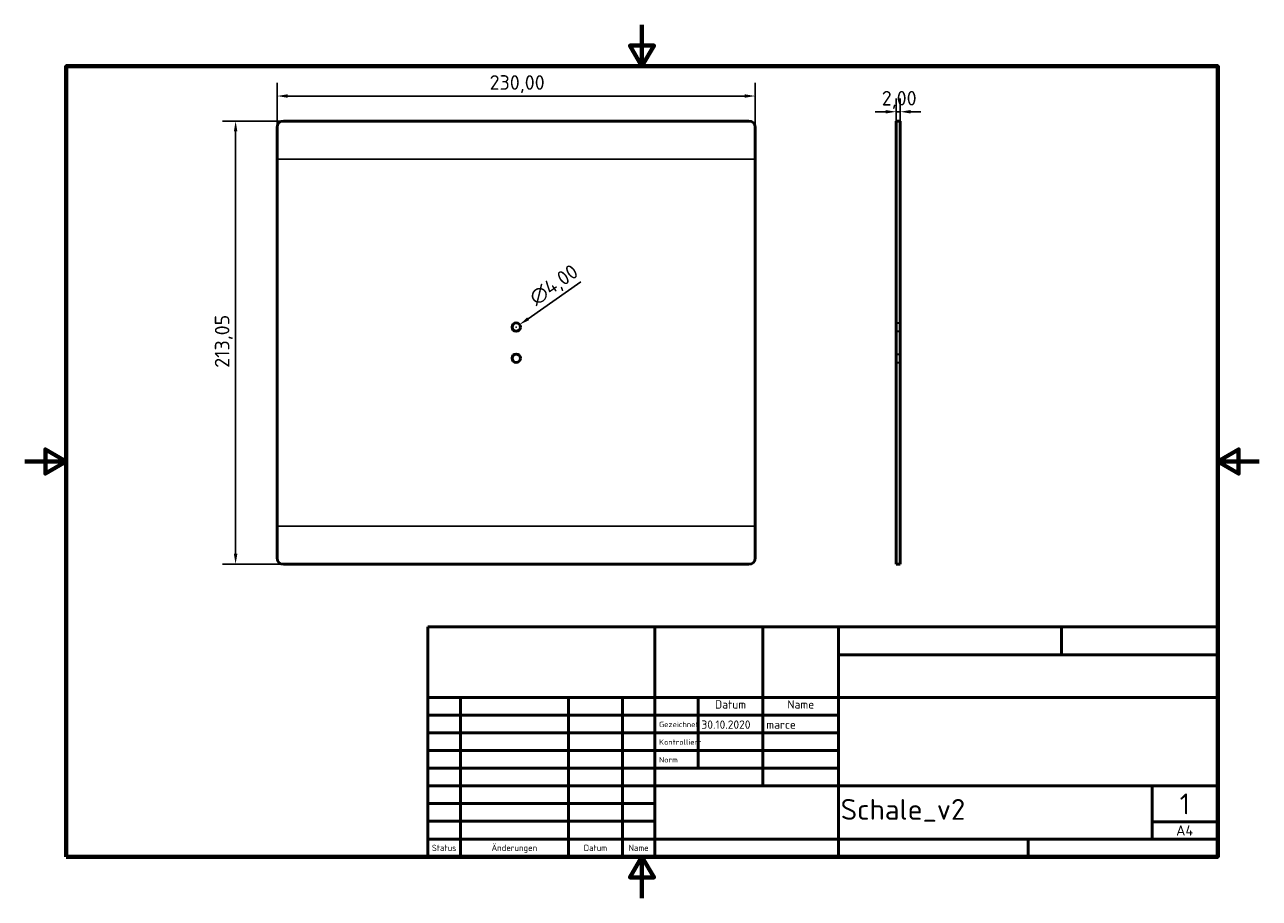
# Model space of a CAD drawing. Header units: millimetres. Extents: x 0 to 594, y 0 to 420.
import ezdxf
from ezdxf.enums import TextEntityAlignment as Align

# ---------------------------------------------------------------- set-up
doc = ezdxf.new("R2010")
doc.units = ezdxf.units.MM
doc.header["$LTSCALE"] = 2
for name, color, linetype, lineweight in [('Bemaßung (ISO)', 7, 'Continuous', 25), ('Biegungsmittellinie (ISO)', 7, 'Continuous', 25), ('Rahmen (ISO)', 7, 'Continuous', 70), ('Sichtbar (ISO)', 7, 'Continuous', 50), ('Titel (ISO)', 7, 'Continuous', 50), ('Verdeckt (ISO)', 7, 'Continuous', 35)]:
    doc.layers.add(name, color=color, linetype=linetype, lineweight=lineweight)
doc.styles.add('Notiztext (DIN)', font='isocpeur.ttf')
doc.styles.add('Textstil13', font='isocpeur.ttf')
doc.styles.add('Textstil14', font='isocpeur.ttf')
doc.styles.add('Textstil15', font='isocpeur.ttf')
doc.styles.add('Textstil16', font='isocpeur.ttf')
doc.styles.add('Textstil19', font='isocpeur.ttf')
doc.dimstyles.new('Standard (DIN)', dxfattribs={"dimscale": 2, "dimtxt": 3.5, "dimasz": 2.5, "dimexe": 3.175, "dimexo": 0.8, "dimgap": 0.8, "dimtad": 1, "dimrnd": 1e-08, "dimzin": 0, "dimtxsty": 'Notiztext (DIN)', "dimcen": 0.09, "dimdle": 10, "dimclrd": 256, "dimclre": 256, "dimclrt": 256, "dimadec": 0, "dimazin": 0, "dimtfac": 1, "dimtmove": 0, "dimatfit": 3, "dimfxl": 1, "dimtolj": 1, "dimtzin": 0, "dimlwd": -1, "dimlwe": -1, "dimarcsym": 0})

# ---------------------------------------------------------------- blocks, each defined once
blk = doc.blocks.new('Ränder Vorgaberahmen')
at = {"layer": 'Rahmen (ISO)', "flags": 128}
for points in [[(148.5, 210), (148.5, 200), (145.61, 205), (151.39, 205), (148.5, 200)], [(10, 10), (10, 200), (287, 200), (287, 10), (10, 10)], [(0, 105), (10, 105), (5, 107.89), (5, 102.11), (10, 105)], [(297, 105), (287, 105), (292, 107.89), (292, 102.11), (287, 105)], [(148.5, 0), (148.5, 10), (145.61, 5), (151.39, 5), (148.5, 10)]]:
    blk.add_lwpolyline(points, dxfattribs=at)
blk = doc.blocks.new('Schriftfelder DIN')
at = {"layer": 'Titel (ISO)'}
for p, q in [((288.4, 155.08), (98.4, 155.08)), ((98.4, 155.08), (98.4, 99.83)), ((153, 99.83), (153, 155.08)), ((179, 138.08), (179, 155.08)), ((197.2, 99.83), (197.2, 155.08)), ((250.8, 148.33), (250.8, 155.08)), ((288.4, 99.83), (288.4, 155.08)), ((197.2, 148.33), (288.4, 148.33)), ((98.4, 138.08), (288.4, 138.08)), ((106.2, 99.83), (106.2, 138.08)), ((132.2, 99.83), (132.2, 138.08)), ((145.2, 99.83), (145.2, 138.08)), ((163.4, 121.08), (163.4, 138.08)), ((179, 116.83), (179, 138.08)), ((98.4, 133.83), (153, 133.83)), ((153, 133.83), (197.2, 133.83)), ((98.4, 129.58), (153, 129.58)), ((153, 129.58), (197.2, 129.58)), ((98.4, 125.33), (153, 125.33)), ((153, 125.33), (197.2, 125.33)), ((98.4, 121.08), (153, 121.08)), ((153, 121.08), (197.2, 121.08)), ((98.4, 116.83), (153, 116.83)), ((153, 116.83), (288.4, 116.83)), ((272.6, 104.08), (272.6, 116.83)), ((98.4, 112.58), (153, 112.58)), ((153, 108.33), (98.4, 108.33)), ((272.6, 108.22), (288.4, 108.22)), ((98.4, 104.08), (153, 104.08)), ((153, 104.08), (197.2, 104.08)), ((197.2, 104.08), (288.4, 104.08)), ((242.8, 99.83), (242.8, 104.08)), ((98.4, 99.83), (288.4, 99.83))]:
    blk.add_line(p, q, dxfattribs=at)
at = {"layer": 'Titel (ISO)', "style": 'Textstil16'}
for s, p in [('Datum', (171.2, 134.83)), ('Name', (188.1, 134.83))]:
    blk.add_text(s, height=2, dxfattribs=at).set_placement(p, align=Align.BOTTOM_CENTER)
at = {"layer": 'Titel (ISO)', "style": 'Textstil19'}
for s, p in [('Gezeichnet', (154, 130.58)), ('Kontrolliert', (154, 126.33)), ('Norm', (154, 122.08))]:
    blk.add_text(s, height=1.3, dxfattribs=at).set_placement(p, align=Align.BOTTOM_LEFT)
at = {"layer": 'Titel (ISO)', "style": 'Textstil15'}
for s, p in [('Status', (102.3, 101.95)), ('Änderungen', (119.2, 101.95)), ('Datum', (138.7, 101.95)), ('Name', (149.1, 101.95))]:
    blk.add_text(s, height=1.5, dxfattribs=at).set_placement(p, align=Align.MIDDLE_CENTER)
at = {"layer": 'Titel (ISO)'}
for tag, p, height, style in [('ERSTELLUNGSDATUM_001', (164.2, 130.58), 2, 'Textstil16'), ('AUTOR_001', (179.8, 130.58), 2, 'Textstil16'), ('BAUTEILNUMMER_001', (197.7, 108.7), 5, 'Textstil13'), ('Blattnummer_001', (279.25, 110.02), 5, 'Textstil13'), ('Blattgröße_001', (278.38, 104.9), 2.5, 'Textstil14')]:
    blk.add_attdef(tag, p, '', height=height, dxfattribs=dict(at, style=style))
at = {"layer": 'Titel (ISO)', "style": 'Textstil16'}
for tag, p in [('KONTROLLDATUM', (164.4, 126.33)), ('KONTROLLIERT_VON', (180, 126.33)), ('GENEHM.DAT._KONSTR.', (164.4, 122.08)), ('KONSTR._GEN._VON', (180, 122.08))]:
    blk.add_attdef(tag, text='', height=2, dxfattribs=at).set_placement(p, align=Align.BOTTOM_LEFT)
at = {"layer": 'Titel (ISO)', "style": 'Textstil13'}
blk.add_attdef('TITEL', text='', height=5, dxfattribs=at).set_placement((198.2, 127.45), align=Align.MIDDLE_LEFT)
blk = doc.blocks.new('*D5')
at = {"layer": 'Bemaßung (ISO)', "transparency": 16777216}
for p, q in [((121.46, 372.26), (121.46, 392.07)), ((351.46, 372.26), (351.46, 392.07)), ((126.46, 385.72), (346.46, 385.72))]:
    blk.add_line(p, q, dxfattribs=at)
for points in [[(126.46, 386.55), (126.46, 384.89), (121.46, 385.72)], [(346.46, 386.55), (346.46, 384.89), (351.46, 385.72)]]:
    blk.add_solid(points, dxfattribs=at)
at = {"layer": 'Defpoints', "color": 0, "transparency": 16777216}
for p in [(351.46, 385.72), (121.46, 370.66), (351.46, 370.66)]:
    blk.add_point(p, dxfattribs=at)
at = {"layer": 'Bemaßung (ISO)', "transparency": 16777216, "insert": (223.69, 395.72), "char_height": 7, "attachment_point": 1, "style": 'Notiztext (DIN)'}
blk.add_mtext('\\A1;230,00', dxfattribs=at)
blk = doc.blocks.new('*D6')
at = {"layer": 'Bemaßung (ISO)', "transparency": 16777216}
for p, q in [((122.86, 373.66), (95.12, 373.66)), ((101.47, 368.66), (101.47, 165.61)), ((122.86, 160.61), (95.12, 160.61))]:
    blk.add_line(p, q, dxfattribs=at)
for points in [[(100.64, 368.66), (102.31, 368.66), (101.47, 373.66)], [(100.64, 165.61), (102.31, 165.61), (101.47, 160.61)]]:
    blk.add_solid(points, dxfattribs=at)
at = {"layer": 'Defpoints', "color": 0, "transparency": 16777216}
for p in [(124.46, 373.66), (101.47, 160.61), (124.46, 160.61)]:
    blk.add_point(p, dxfattribs=at)
at = {"layer": 'Bemaßung (ISO)', "transparency": 16777216, "insert": (91.47, 255.06), "char_height": 7, "attachment_point": 1, "rotation": 90, "style": 'Notiztext (DIN)'}
blk.add_mtext('\\A1;213,05', dxfattribs=at)
blk = doc.blocks.new('*D7')
at = {"layer": 'Bemaßung (ISO)', "transparency": 16777216}
for p, q in [((267.58, 296.36), (242.2, 278.64)), ((236.28, 274.63), (236.64, 274.63)), ((236.46, 274.45), (236.46, 274.81))]:
    blk.add_line(p, q, dxfattribs=at)
blk.add_solid([(241.73, 279.32), (242.68, 277.96), (238.1, 275.78)], dxfattribs=at)
at = {"layer": 'Defpoints', "color": 0, "transparency": 16777216}
for p in [(234.82, 273.49), (238.1, 275.78)]:
    blk.add_point(p, dxfattribs=at)
at = {"layer": 'Bemaßung (ISO)', "transparency": 16777216, "insert": (241.89, 290.62), "char_height": 7, "attachment_point": 1, "rotation": 34.92231, "style": 'Notiztext (DIN)'}
blk.add_mtext('\\A1;∅4,00', dxfattribs=at)
blk = doc.blocks.new('*D8')
at = {"layer": 'Bemaßung (ISO)', "transparency": 16777216}
for p, q in [((419.23, 372.26), (419.23, 384.5)), ((421.23, 372.26), (421.23, 384.5)), ((414.23, 378.15), (409.23, 378.15)), ((419.23, 378.15), (421.23, 378.15)), ((426.23, 378.15), (431.23, 378.15))]:
    blk.add_line(p, q, dxfattribs=at)
for points in [[(414.23, 378.98), (414.23, 377.31), (419.23, 378.15)], [(426.23, 378.98), (426.23, 377.31), (421.23, 378.15)]]:
    blk.add_solid(points, dxfattribs=at)
at = {"layer": 'Defpoints', "color": 0, "transparency": 16777216}
for p in [(421.23, 378.15), (419.23, 370.66), (421.23, 370.66)]:
    blk.add_point(p, dxfattribs=at)
at = {"layer": 'Bemaßung (ISO)', "transparency": 16777216, "insert": (412.35, 388.15), "char_height": 7, "attachment_point": 1, "style": 'Notiztext (DIN)'}
blk.add_mtext('\\A1;2,00', dxfattribs=at)

msp = doc.modelspace()

# ---------------------------------------------------------------- linework, layer by layer
at = {"layer": 'Biegungsmittellinie (ISO)'}
for p, q in [((121.4638, 355.3949), (351.4638, 355.3949)), ((351.4638, 178.871), (121.4638, 178.871))]:
    msp.add_line(p, q, dxfattribs=at)
at = {"layer": 'Sichtbar (ISO)'}
for p, q in [((121.4638, 163.6091), (121.4638, 370.6569)), ((124.4638, 373.6569), (348.4638, 373.6569)), ((351.4638, 370.6569), (351.4638, 163.6091)), ((419.2266, 370.6569), (419.2266, 373.6569)), ((421.2266, 373.6569), (419.2266, 373.6569)), ((419.2266, 163.6091), (419.2266, 370.6569)), ((421.2266, 373.6569), (421.2266, 370.6569)), ((421.2266, 163.6091), (421.2266, 370.6569)), ((348.4638, 160.6091), (124.4638, 160.6091)), ((419.2266, 160.6091), (419.2266, 163.6091)), ((419.2266, 160.6091), (421.2266, 160.6091)), ((421.2266, 163.6091), (421.2266, 160.6091))]:
    msp.add_line(p, q, dxfattribs=at)
for centre in [(236.4638, 274.633), (236.4638, 259.633)]:
    msp.add_circle(centre, 2, dxfattribs=at)
for centre, start, end in [((124.4638, 370.6569), 90, 180), ((348.4638, 370.6569), 0, 90), ((124.4638, 163.6091), 180, 270), ((348.4638, 163.6091), 270, 0)]:
    msp.add_arc(centre, 3, start, end, dxfattribs=at)
at = {"layer": 'Verdeckt (ISO)'}
for p, q in [((419.2266, 276.633), (421.2266, 276.633)), ((419.2266, 272.633), (421.2266, 272.633)), ((419.2266, 261.633), (421.2266, 261.633)), ((419.2266, 257.633), (421.2266, 257.633))]:
    msp.add_line(p, q, dxfattribs=at)

# ---------------------------------------------------------------- block references
at = {"xscale": 2, "yscale": 2, "zscale": 2}
msp.add_blockref('Ränder Vorgaberahmen', (0, 0), dxfattribs=at)
msp.add_blockref('Schriftfelder DIN', (-2.8018, -179.6561), dxfattribs=at).add_auto_attribs({'Blattnummer_001': '1', 'Blattgröße_001': 'A4', 'BAUTEILNUMMER_001': 'Schale_v2', 'ERSTELLUNGSDATUM_001': '30.10.2020', 'AUTOR_001': 'marce'})

# ---------------------------------------------------------------- dimensions: what is measured, and where the dimension line sits
at = {"layer": 'Bemaßung (ISO)'}
for base, p1, p2, override, picture, middle in [((351.4638, 385.7209), (121.4638, 370.6569), (351.4638, 370.6569), {"dimgap": 0.8, "dimdec": 2, "dimtol": 0, "dimlim": 0, "dimtp": 0, "dimtm": 0, "dimtdec": 2, "dimtofl": 0, "dimatfit": 1}, '*D5', (236.4638, 385.7209)), ((421.2266, 378.1469), (419.2266, 370.6569), (421.2266, 370.6569), {"dimgap": 0.8, "dimdec": 2, "dimtol": 0, "dimlim": 0, "dimtp": 0, "dimtm": 0, "dimtdec": 2, "dimtofl": 1, "dimatfit": 1}, '*D8', (420.2266, 378.1469))]:
    dim = msp.add_linear_dim(base=base, p1=p1, p2=p2, dimstyle='Standard (DIN)', override=override, dxfattribs=at)
    dim.commit()
    dim.dimension.update_dxf_attribs({"geometry": picture, "text_midpoint": middle, "dimtype": 160})
dim = msp.add_linear_dim(base=(101.4724, 160.6091), p1=(124.4638, 373.6569), p2=(124.4638, 160.6091), angle=270, dimstyle='Standard (DIN)', override={"dimgap": 0.8, "dimdec": 2, "dimtol": 0, "dimlim": 0, "dimtp": 0, "dimtm": 0, "dimtdec": 2, "dimtofl": 0, "dimatfit": 1}, dxfattribs=at)
dim.commit()
dim.dimension.update_dxf_attribs({"geometry": '*D6', "text_midpoint": (101.4724, 267.133), "dimtype": 160})
dim = msp.add_diameter_dim_2p(p1=(234.824, 273.4881), p2=(238.1037, 275.7779), dimstyle='Standard (DIN)', override={"dimgap": 0.8, "dimdec": 2, "dimlfac": 1, "dimtol": 0, "dimlim": 0, "dimtp": 0, "dimtm": 0, "dimtdec": 2, "dimtofl": 0}, dxfattribs=at)
dim.commit()
dim.dimension.update_dxf_attribs({"geometry": '*D7', "text_midpoint": (253.6213, 293.6859)})

doc.saveas('drawing.dxf')
